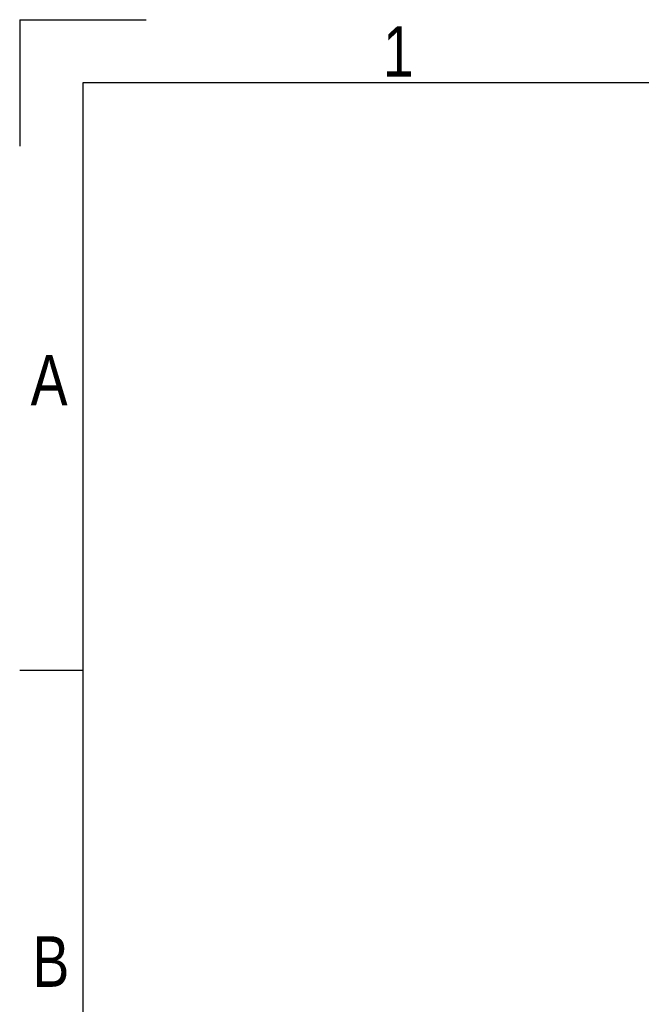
# Model space of a CAD drawing. Header units: millimetres. Extents: x 0 to 420, y 0 to 297.
# Tile 4 of 23: x 0 to 51, y 216 to 297. Entities that reach past the tile are written whole.
import ezdxf

# ---------------------------------------------------------------- set-up
doc = ezdxf.new("R2010")
doc.units = ezdxf.units.MM
doc.layers.add('CARTIGLIO', color=140, linetype='Continuous')
doc.styles.add('SLDTEXTSTYLE2', font='TXT', dxfattribs={"width": 0.821468})

msp = doc.modelspace()

# ---------------------------------------------------------------- linework, layer by layer
at = {"layer": 'CARTIGLIO', "linetype": 'Continuous'}
for p, q in [((0.0059, 296.9968), (0.0059, 286.6484)), ((0.0059, 296.9968), (10.3543, 296.9968)), ((414.8274, 291.8226), (5.1801, 291.8226)), ((5.1801, 291.8226), (5.1801, 5.171)), ((5.1801, 243.7024), (0.0059, 243.7024))]:
    msp.add_line(p, q, dxfattribs=at)

# ---------------------------------------------------------------- texts
at = {"layer": 'CARTIGLIO', "char_height": 4.1394, "attachment_point": 2, "style": 'SLDTEXTSTYLE2'}
for s, insert in [('1', (31.0075, 296.4629)), ('A', (2.4139, 269.5569)), ('B', (2.5598, 221.9541))]:
    msp.add_mtext(s, dxfattribs=dict(at, insert=insert))

doc.saveas('drawing.dxf')
